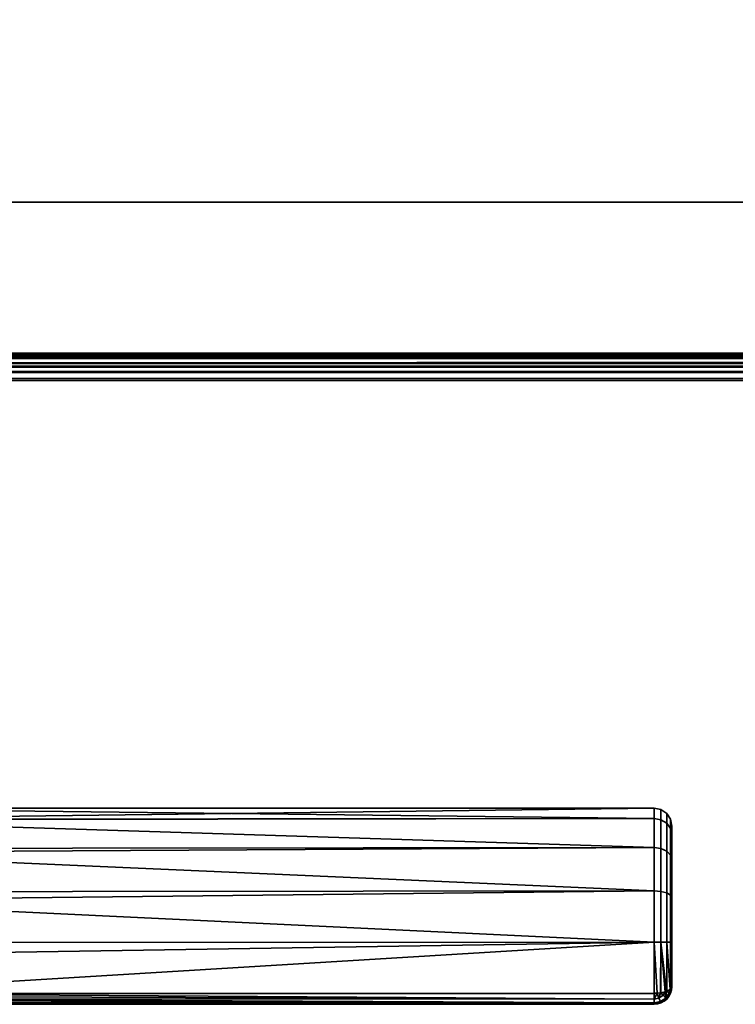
# Model space of a CAD drawing. Header units: millimetres. Extents: x -603 to 3703, y -120 to 249.
# Tile 92 of 99: x -292 to -212, y -120 to -10. Entities that reach past the tile are written whole.
import ezdxf

# ---------------------------------------------------------------- set-up
doc = ezdxf.new("R2010")
doc.units = ezdxf.units.MM
doc.layers.add('151', color=7, linetype='Continuous', true_color=0xffffff)

# ---------------------------------------------------------------- blocks, each defined once
blk = doc.blocks.new('UG_SURFACE_001')
at = {"layer": '151', "color": 252, "linetype": 'Continuous', "lineweight": 35}
for points in [[(602.5, -30, 2213), (602.5, 229.8, 2213), (-602.5, 229.8, 2213), (-602.5, -30, 2213)], [(-452.5, -30, 2063), (-452.5, 229.8, 2063), (452.5, 229.8, 2063), (452.5, -30, 2063)], [(602.5, -30, 2213), (-602.5, -30, 2213), (-452.5, -30, 2063), (452.5, -30, 2063)]]:
    blk.add_3dface(points, dxfattribs=at)
blk = doc.blocks.new('UG_SURFACE_009')
at = {"layer": '151', "color": 43, "linetype": 'Continuous', "lineweight": 35}
for points in [[(-409, 0, 2017), (-409, -49, 2017), (409, -49, 2017), (409, 0, 2017)], [(-409, -47), (-409, -2), (409, -2), (409, -47)], [(-409, -49, 2), (-409, -47), (409, -47), (409, -49, 2)], [(-344, -49, 1190), (-318, -49, 1186.5), (409, -49, 2017), (-409, -49, 2017)], [(-318, -49, 951.5), (-344, -49, 948), (-409, -49, 2), (409, -49, 2)], [(409, -49, 2), (409, -49, 2017), (-318, -49, 1186.5), (-318, -49, 951.5)], [(-221, -99.14, 1098.25), (-319, -99.22, 1098.27), (-319, -98, 1104)], [(-221, -98, 1104), (-319, -98, 1104), (-319, -99.22, 1109.73)], [(-319, -99.22, 1109.73), (-221, -99.14, 1109.75), (-221, -98, 1104)], [(-319, -98, 1104), (-221, -98, 1104), (-221, -99.14, 1098.25)], [(-220.23, -99.28, 1109.69), (-220.23, -98.15, 1104), (-221, -98, 1104), (-221, -99.14, 1109.75)], [(-220.23, -98.15, 1104), (-220.23, -99.28, 1098.31), (-221, -99.14, 1098.25), (-221, -98, 1104)], [(-219.59, -99.69, 1109.52), (-219.59, -98.59, 1104), (-220.23, -98.15, 1104), (-220.23, -99.28, 1109.69)], [(-219.59, -98.59, 1104), (-219.59, -99.69, 1098.48), (-220.23, -99.28, 1098.31), (-220.23, -98.15, 1104)], [(-319, -99.3, 1097.9), (-221, -99.14, 1098.25), (-221, -102.4, 1093.38)], [(-221, -99.14, 1109.75), (-319, -99.22, 1109.73), (-319, -99.3, 1110.1)], [(-319, -99.3, 1110.1), (-221, -102.4, 1114.62), (-221, -99.14, 1109.75)], [(-319, -99.3, 1097.9), (-319, -99.22, 1098.27), (-221, -99.14, 1098.25)], [(-221, -102.4, 1093.38), (-319, -102.52, 1093.47), (-319, -99.3, 1097.9)], [(-319, -99.3, 1110.1), (-319, -102.52, 1114.53), (-221, -102.4, 1114.62)], [(-220.23, -102.51, 1114.51), (-220.23, -99.28, 1109.69), (-221, -99.14, 1109.75), (-221, -102.4, 1114.62)], [(-220.23, -99.28, 1098.31), (-220.23, -102.51, 1093.49), (-221, -102.4, 1093.38), (-221, -99.14, 1098.25)], [(-219.59, -102.82, 1114.2), (-219.59, -99.69, 1109.52), (-220.23, -99.28, 1109.69), (-220.23, -102.51, 1114.51)], [(-219.59, -99.69, 1098.48), (-219.59, -102.82, 1093.8), (-220.23, -102.51, 1093.49), (-220.23, -99.28, 1098.31)], [(-219.15, -100.28, 1109.27), (-219.15, -99.23, 1104), (-219.59, -98.59, 1104), (-219.59, -99.69, 1109.52)], [(-219.15, -99.23, 1104), (-219.15, -100.28, 1098.73), (-219.59, -99.69, 1098.48), (-219.59, -98.59, 1104)], [(-219, -100.99, 1108.98), (-219, -100, 1104), (-219.15, -99.23, 1104), (-219.15, -100.28, 1109.27)], [(-219, -100, 1104), (-219, -100.99, 1099.02), (-219.15, -100.28, 1098.73), (-219.15, -99.23, 1104)], [(-219.15, -103.27, 1113.74), (-219.15, -100.28, 1109.27), (-219.59, -99.69, 1109.52), (-219.59, -102.82, 1114.2)], [(-219.15, -100.28, 1098.73), (-219.15, -103.27, 1094.26), (-219.59, -102.82, 1093.8), (-219.59, -99.69, 1098.48)], [(-219, -103.82, 1113.2), (-219, -100.99, 1108.98), (-219.15, -100.28, 1109.27), (-219.15, -103.27, 1113.74)], [(-219, -100.99, 1099.02), (-219, -103.82, 1094.8), (-219.15, -103.27, 1094.26), (-219.15, -100.28, 1098.73)], [(-219, -103.82, 1113.2), (-219, -103.82, 1094.8), (-219, -100.99, 1099.02), (-219, -100, 1104)], [(-219, -100, 1104), (-219, -100.99, 1108.98), (-219, -103.82, 1113.2)], [(-319, -102.96, 1092.85), (-221, -102.4, 1093.38), (-221, -107.28, 1090.13)], [(-221, -107.28, 1117.87), (-221, -102.4, 1114.62), (-319, -102.96, 1115.15)], [(-221, -102.4, 1114.62), (-319, -102.52, 1114.53), (-319, -102.96, 1115.15)], [(-319, -102.96, 1092.85), (-319, -102.52, 1093.47), (-221, -102.4, 1093.38)], [(-220.23, -107.34, 1117.72), (-220.23, -102.51, 1114.51), (-221, -102.4, 1114.62), (-221, -107.28, 1117.87)], [(-220.23, -102.51, 1093.49), (-220.23, -107.34, 1090.28), (-221, -107.28, 1090.13), (-221, -102.4, 1093.38)], [(-219.59, -107.5, 1117.32), (-219.59, -102.82, 1114.2), (-220.23, -102.51, 1114.51), (-220.23, -107.34, 1117.72)], [(-219.59, -102.82, 1093.8), (-219.59, -107.5, 1090.68), (-220.23, -107.34, 1090.28), (-220.23, -102.51, 1093.49)], [(-221, -107.28, 1090.13), (-319, -107.38, 1090.31), (-319, -102.96, 1092.85)], [(-319, -102.96, 1115.15), (-319, -107.38, 1117.69), (-221, -107.28, 1117.87)], [(-219.15, -107.75, 1116.72), (-219.15, -103.27, 1113.74), (-219.59, -102.82, 1114.2), (-219.59, -107.5, 1117.32)], [(-219.15, -103.27, 1094.26), (-219.15, -107.75, 1091.28), (-219.59, -107.5, 1090.68), (-219.59, -102.82, 1093.8)], [(-219, -108.04, 1116.02), (-219, -103.82, 1113.2), (-219.15, -103.27, 1113.74), (-219.15, -107.75, 1116.72)], [(-219, -103.82, 1094.8), (-219, -108.04, 1091.98), (-219.15, -107.75, 1091.28), (-219.15, -103.27, 1094.26)], [(-219, -103.82, 1113.2), (-219, -108.04, 1091.98), (-219, -103.82, 1094.8)], [(-219, -103.82, 1113.2), (-219, -108.04, 1116.02), (-219, -108.04, 1091.98)], [(-319, -108.36, 1089.73), (-221, -107.28, 1090.13), (-221, -113.03, 1089)], [(-221, -113.03, 1119), (-221, -107.28, 1117.87), (-319, -108.36, 1118.27)], [(-221, -107.28, 1117.87), (-319, -107.38, 1117.69), (-319, -108.36, 1118.27)], [(-319, -108.36, 1089.73), (-319, -107.38, 1090.31), (-221, -107.28, 1090.13)], [(-220.23, -113.02, 1118.85), (-220.23, -107.34, 1117.72), (-221, -107.28, 1117.87), (-221, -113.03, 1119)], [(-220.23, -107.34, 1090.28), (-220.23, -113.02, 1089.15), (-221, -113.03, 1089), (-221, -107.28, 1090.13)], [(-219.59, -113.02, 1118.41), (-219.59, -107.5, 1117.32), (-220.23, -107.34, 1117.72), (-220.23, -113.02, 1118.85)], [(-219.59, -107.5, 1090.68), (-219.59, -113.02, 1089.59), (-220.23, -113.02, 1089.15), (-220.23, -107.34, 1090.28)], [(-219.15, -113.02, 1117.77), (-219.15, -107.75, 1116.72), (-219.59, -107.5, 1117.32), (-219.59, -113.02, 1118.41)], [(-219.15, -107.75, 1091.28), (-219.15, -113.02, 1090.23), (-219.59, -113.02, 1089.59), (-219.59, -107.5, 1090.68)], [(-219, -113.02, 1117), (-219, -108.04, 1116.02), (-219.15, -107.75, 1116.72), (-219.15, -113.02, 1117.77)], [(-219, -108.04, 1091.98), (-219, -113.02, 1091), (-219.15, -113.02, 1090.23), (-219.15, -107.75, 1091.28)], [(-219, -108.04, 1116.02), (-219, -118, 1092), (-219, -113.02, 1091), (-219, -108.04, 1091.98)], [(-219, -108.04, 1116.02), (-219, -113.02, 1117), (-219, -118, 1116), (-219, -118, 1092)], [(-221, -113.03, 1089), (-319, -113.05, 1089.24), (-319, -108.36, 1089.73)], [(-319, -108.36, 1118.27), (-319, -113.05, 1118.76), (-221, -113.03, 1119)], [(-221, -113.03, 1119), (-319, -114.57, 1118.92), (-315.65, -118.77, 1117.85)], [(-221, -113.03, 1119), (-319, -113.05, 1118.76), (-319, -114.57, 1118.92)], [(-315.65, -118.77, 1090.15), (-319, -114.57, 1089.08), (-221, -113.03, 1089)], [(-319, -114.57, 1089.08), (-319, -113.05, 1089.24), (-221, -113.03, 1089)], [(-221, -113.03, 1089), (-221, -118.77, 1090.15), (-315.65, -118.77, 1090.15)], [(-315.65, -118.77, 1117.85), (-221, -118.77, 1117.85), (-221, -113.03, 1119)], [(-221, -113.03, 1089), (-220.23, -113.02, 1089.15), (-220.27, -118.71, 1090.29), (-220.66, -118.74, 1090.22)], [(-220.66, -118.74, 1117.78), (-220.27, -118.71, 1117.71), (-220.23, -113.02, 1118.85), (-221, -113.03, 1119)], [(-221, -113.03, 1119), (-221, -118.77, 1117.85), (-220.66, -118.74, 1117.78)], [(-220.66, -118.74, 1090.22), (-221, -118.77, 1090.15), (-221, -113.03, 1089)], [(-220.23, -113.02, 1089.15), (-220.23, -118.71, 1090.29), (-220.27, -118.71, 1090.29)], [(-220.27, -118.71, 1117.71), (-220.23, -118.71, 1117.71), (-220.23, -113.02, 1118.85)], [(-220.23, -113.02, 1089.15), (-219.62, -118.55, 1090.67), (-219.75, -118.59, 1090.59)], [(-220.23, -113.02, 1089.15), (-219.59, -113.02, 1089.59), (-219.59, -118.54, 1090.69), (-219.62, -118.55, 1090.67)], [(-220.23, -113.02, 1118.85), (-220.23, -118.71, 1117.71), (-219.75, -118.59, 1117.41)], [(-219.75, -118.59, 1117.41), (-219.62, -118.55, 1117.33), (-220.23, -113.02, 1118.85)], [(-219.62, -118.55, 1117.33), (-219.59, -118.54, 1117.31), (-219.59, -113.02, 1118.41), (-220.23, -113.02, 1118.85)], [(-219.75, -118.59, 1090.59), (-220.23, -118.71, 1090.29), (-220.23, -113.02, 1089.15)], [(-219.59, -113.02, 1089.59), (-219.15, -113.02, 1090.23), (-219.15, -118.29, 1091.29), (-219.19, -118.32, 1091.24)], [(-219.59, -113.02, 1118.41), (-219.59, -118.54, 1117.31), (-219.19, -118.32, 1116.76)], [(-219.19, -118.32, 1116.76), (-219.15, -118.29, 1116.71), (-219.15, -113.02, 1117.77), (-219.59, -113.02, 1118.41)], [(-219.19, -118.32, 1091.24), (-219.59, -118.54, 1090.69), (-219.59, -113.02, 1089.59)], [(-219, -118, 1116), (-219, -113.02, 1117), (-219.15, -113.02, 1117.77), (-219.15, -118.29, 1116.71)], [(-219, -113.02, 1091), (-219, -118, 1092), (-219.15, -118.29, 1091.29), (-219.15, -113.02, 1090.23)], [(-219.15, -118.75, 1116), (-219, -118, 1116), (-219.15, -118.29, 1116.71)], [(-219.15, -118.29, 1091.29), (-219, -118, 1092), (-219.15, -118.75, 1092)], [(-219.15, -118.75, 1092), (-219, -118, 1092), (-219, -118, 1116), (-219.15, -118.75, 1116)], [(-315.71, -119.07, 1117.69), (-315.79, -119.4, 1117.39), (-221, -119.41, 1117.41)], [(-221, -119.41, 1090.58), (-315.79, -119.4, 1090.61), (-315.71, -119.07, 1090.31)], [(-221, -119.41, 1117.41), (-315.65, -118.78, 1117.84), (-315.71, -119.07, 1117.69)], [(-315.71, -119.07, 1090.31), (-315.65, -118.78, 1090.16), (-221, -119.41, 1090.58)], [(-221, -119.41, 1117.41), (-221, -119.41, 1117.42), (-315.65, -118.77, 1117.85)], [(-315.65, -118.77, 1117.85), (-315.65, -118.78, 1117.84), (-221, -119.41, 1117.41)], [(-221, -119.41, 1117.42), (-221, -118.77, 1117.85), (-315.65, -118.77, 1117.85)], [(-221, -119.41, 1090.58), (-315.65, -118.78, 1090.16), (-315.65, -118.77, 1090.15)], [(-315.65, -118.77, 1090.15), (-221, -118.77, 1090.15), (-221, -119.41, 1090.58)], [(-221, -119.41, 1117.42), (-220.46, -119.3, 1117.42), (-220.66, -118.74, 1117.78)], [(-220.66, -118.74, 1117.78), (-221, -118.77, 1117.85), (-221, -119.41, 1117.42)], [(-221, -119.41, 1090.58), (-221, -118.77, 1090.15), (-220.66, -118.74, 1090.22)], [(-220.66, -118.74, 1090.22), (-220.46, -119.3, 1090.58), (-221, -119.41, 1090.58)], [(-220.46, -119.3, 1117.42), (-221, -119.41, 1117.42), (-221, -119.41, 1117.41)], [(-221, -119.41, 1117.41), (-221, -119.85, 1116.77), (-220.29, -119.7, 1116.77), (-220.46, -119.3, 1117.42)], [(-220.46, -119.3, 1090.58), (-220.29, -119.7, 1091.23), (-221, -119.85, 1091.23), (-221, -119.41, 1090.59)], [(-221, -119.41, 1090.59), (-221, -119.41, 1090.58), (-220.46, -119.3, 1090.58)], [(-220.27, -118.71, 1117.71), (-220.66, -118.74, 1117.78), (-220.46, -119.3, 1117.42)], [(-220.46, -119.3, 1090.58), (-220.66, -118.74, 1090.22), (-220.27, -118.71, 1090.29)], [(-220.46, -119.3, 1117.42), (-220, -118.99, 1117.42), (-220.27, -118.71, 1117.71)], [(-220.27, -118.71, 1090.29), (-220, -118.99, 1090.58), (-220.46, -119.3, 1090.58)], [(-220, -118.99, 1117.42), (-220.46, -119.3, 1117.42), (-220.29, -119.7, 1116.77), (-219.69, -119.3, 1116.77)], [(-219.69, -119.3, 1091.23), (-220.29, -119.7, 1091.23), (-220.46, -119.3, 1090.58), (-220, -118.99, 1090.58)], [(-219.69, -119.3, 1116.77), (-220.29, -119.7, 1116.77), (-220.23, -119.85, 1116), (-219.59, -119.41, 1116)], [(-219.59, -119.41, 1092), (-220.23, -119.85, 1092), (-220.29, -119.7, 1091.23), (-219.69, -119.3, 1091.23)], [(-220.23, -118.71, 1117.71), (-220.27, -118.71, 1117.71), (-220, -118.99, 1117.42)], [(-220, -118.99, 1090.58), (-220.27, -118.71, 1090.29), (-220.23, -118.71, 1090.29)], [(-220, -118.99, 1117.42), (-219.75, -118.59, 1117.41), (-220.23, -118.71, 1117.71)], [(-220.23, -118.71, 1090.29), (-219.75, -118.59, 1090.59), (-220, -118.99, 1090.58)], [(-219.75, -118.59, 1117.41), (-220, -118.99, 1117.42), (-219.69, -119.3, 1116.77)], [(-219.69, -119.3, 1091.23), (-220, -118.99, 1090.58), (-219.75, -118.59, 1090.59)], [(-219.69, -119.3, 1116.77), (-219.62, -118.55, 1117.33), (-219.75, -118.59, 1117.41)], [(-219.75, -118.59, 1090.59), (-219.62, -118.55, 1090.67), (-219.69, -119.3, 1091.23)], [(-219.69, -119.3, 1116.77), (-219.29, -118.69, 1116.77), (-219.62, -118.55, 1117.33)], [(-219.62, -118.55, 1090.67), (-219.29, -118.69, 1091.23), (-219.69, -119.3, 1091.23)], [(-219.29, -118.69, 1116.77), (-219.69, -119.3, 1116.77), (-219.58, -119.41, 1116), (-219.15, -118.76, 1116)], [(-219.15, -118.76, 1092), (-219.58, -119.41, 1092), (-219.69, -119.3, 1091.23), (-219.29, -118.69, 1091.23)], [(-219.59, -119.41, 1116), (-219.58, -119.41, 1116), (-219.69, -119.3, 1116.77)], [(-219.69, -119.3, 1091.23), (-219.58, -119.41, 1092), (-219.59, -119.41, 1092)], [(-219.59, -118.54, 1117.31), (-219.62, -118.55, 1117.33), (-219.29, -118.69, 1116.77)], [(-219.29, -118.69, 1091.23), (-219.62, -118.55, 1090.67), (-219.59, -118.54, 1090.69)], [(-219.29, -118.69, 1116.77), (-219.19, -118.32, 1116.76), (-219.59, -118.54, 1117.31)], [(-219.59, -118.54, 1090.69), (-219.19, -118.32, 1091.24), (-219.29, -118.69, 1091.23)], [(-219.58, -119.41, 1092), (-219.15, -118.76, 1092), (-219.15, -118.76, 1116), (-219.58, -119.41, 1116)], [(-219.29, -118.69, 1116.77), (-219.15, -118.75, 1116), (-219.15, -118.29, 1116.71)], [(-219.15, -118.29, 1116.71), (-219.19, -118.32, 1116.76), (-219.29, -118.69, 1116.77)], [(-219.29, -118.69, 1091.23), (-219.19, -118.32, 1091.24), (-219.15, -118.29, 1091.29)], [(-219.15, -118.29, 1091.29), (-219.15, -118.75, 1092), (-219.29, -118.69, 1091.23)], [(-219.15, -118.76, 1116), (-219.15, -118.75, 1116), (-219.29, -118.69, 1116.77)], [(-219.29, -118.69, 1091.23), (-219.15, -118.75, 1092), (-219.15, -118.76, 1092)], [(-219.15, -118.75, 1116), (-219.15, -118.76, 1116), (-219.15, -118.76, 1092), (-219.15, -118.75, 1092)], [(-315.93, -119.89, 1116.66), (-316, -120, 1116), (-221, -120, 1116)], [(-221, -120, 1092), (-316, -120, 1092), (-315.93, -119.89, 1091.34)], [(-221, -120, 1092), (-221, -120, 1116), (-316, -120, 1115.95), (-316, -120, 1092.05)], [(-221, -120, 1116), (-316, -120, 1116), (-316, -120, 1115.95)], [(-316, -120, 1092.05), (-316, -120, 1092), (-221, -120, 1092)], [(-221, -120, 1116), (-315.92, -119.85, 1116.72), (-315.93, -119.89, 1116.66)], [(-315.93, -119.89, 1091.34), (-315.92, -119.85, 1091.28), (-221, -120, 1092)], [(-315.91, -119.83, 1116.76), (-315.92, -119.85, 1116.72), (-221, -120, 1116)], [(-221, -120, 1092), (-315.92, -119.85, 1091.28), (-315.91, -119.83, 1091.24)], [(-315.83, -119.57, 1117.24), (-315.91, -119.83, 1116.76), (-221, -119.85, 1116.76)], [(-221, -119.85, 1091.23), (-315.91, -119.83, 1091.24), (-315.83, -119.57, 1090.76)], [(-221, -120, 1116), (-221, -119.85, 1116.76), (-315.91, -119.83, 1116.76)], [(-221, -119.85, 1091.23), (-221, -119.85, 1091.24), (-315.91, -119.83, 1091.24)], [(-315.91, -119.83, 1091.24), (-221, -119.85, 1091.24), (-221, -120, 1092)], [(-221, -119.85, 1116.76), (-315.79, -119.42, 1117.38), (-315.83, -119.57, 1117.24)], [(-315.83, -119.57, 1090.76), (-315.79, -119.42, 1090.62), (-221, -119.85, 1091.23)], [(-221, -119.85, 1116.76), (-221, -119.85, 1116.77), (-315.79, -119.4, 1117.39)], [(-315.79, -119.4, 1117.39), (-315.79, -119.42, 1117.38), (-221, -119.85, 1116.76)], [(-221, -119.85, 1116.77), (-221, -119.41, 1117.41), (-315.79, -119.4, 1117.39)], [(-221, -119.85, 1091.23), (-315.79, -119.42, 1090.62), (-315.79, -119.4, 1090.61)], [(-315.79, -119.4, 1090.61), (-221, -119.41, 1090.59), (-221, -119.85, 1091.23)], [(-221, -119.41, 1090.58), (-221, -119.41, 1090.59), (-315.79, -119.4, 1090.61)], [(-220.29, -119.7, 1116.77), (-221, -119.85, 1116.76), (-221, -120, 1116), (-220.23, -119.85, 1116)], [(-220.29, -119.7, 1116.77), (-221, -119.85, 1116.77), (-221, -119.85, 1116.76)], [(-220.23, -119.85, 1092), (-221, -120, 1092), (-221, -119.85, 1091.24), (-220.29, -119.7, 1091.23)], [(-221, -119.85, 1091.24), (-221, -119.85, 1091.23), (-220.29, -119.7, 1091.23)], [(-220.23, -119.85, 1092), (-220.23, -119.85, 1116), (-221, -120, 1116), (-221, -120, 1092)], [(-220.23, -119.85, 1116), (-220.23, -119.85, 1116), (-220.29, -119.7, 1116.77)], [(-220.29, -119.7, 1091.23), (-220.23, -119.85, 1092), (-220.23, -119.85, 1092)], [(-220.23, -119.85, 1092), (-219.59, -119.41, 1092), (-219.59, -119.41, 1116), (-220.23, -119.85, 1116)], [(-219.58, -119.41, 1116), (-219.59, -119.41, 1116), (-219.59, -119.41, 1092), (-219.58, -119.41, 1092)]]:
    blk.add_3dface(points, dxfattribs=at)
blk = doc.blocks.new('UG_SURFACE_078')
at = {"layer": '151', "color": 252, "linetype": 'Continuous', "lineweight": 35}
for points in [[(-414, -46.92, 2022.5), (414, -46.92, 2022.5), (414, 62.92, 2022.5), (-414, 62.92, 2022.5)], [(-412.5, -46.92, 2021), (-412.5, 62.92, 2021), (412.5, 62.92, 2021), (412.5, -46.92, 2021)], [(-467.5, -30, 2076), (467.5, -30, 2076), (466, -30, 2074.5), (-466, -30, 2074.5)], [(-467.5, -30, 2076), (-467.5, -46.92, 2076), (467.5, -46.92, 2076), (467.5, -30, 2076)], [(-466, -30, 2074.5), (466, -30, 2074.5), (466, -46.92, 2074.5), (-466, -46.92, 2074.5)], [(467.5, -46.92, 2076), (-467.5, -46.92, 2076), (-467.44, -47.52, 2075.94)], [(467.44, -47.52, 2075.94), (467.5, -46.92, 2076), (-467.44, -47.52, 2075.94)], [(-465.97, -47.23, 2074.47), (-466, -46.92, 2074.5), (466, -46.92, 2074.5)], [(-465.97, -47.23, 2074.47), (466, -46.92, 2074.5), (465.97, -47.23, 2074.47)], [(465.97, -47.23, 2074.47), (465.88, -47.52, 2074.38), (-465.88, -47.52, 2074.38), (-465.97, -47.23, 2074.47)], [(-414.03, -47.23, 2022.53), (-414.12, -47.52, 2022.62), (414.12, -47.52, 2022.62)], [(414.03, -47.23, 2022.53), (-414, -46.92, 2022.5), (-414.03, -47.23, 2022.53)], [(-414.03, -47.23, 2022.53), (414.12, -47.52, 2022.62), (414.03, -47.23, 2022.53)], [(414.03, -47.23, 2022.53), (414, -46.92, 2022.5), (-414, -46.92, 2022.5)], [(-412.56, -47.52, 2021.06), (412.5, -46.92, 2021), (412.56, -47.52, 2021.06)], [(-412.56, -47.52, 2021.06), (-412.5, -46.92, 2021), (412.5, -46.92, 2021)], [(-467.44, -47.52, 2075.94), (-467.27, -48.1, 2075.77), (467.27, -48.1, 2075.77), (467.44, -47.52, 2075.94)], [(467.27, -48.1, 2075.77), (-467.27, -48.1, 2075.77), (-466.6, -49.1, 2075.1), (466.6, -49.1, 2075.1)], [(465.54, -48.04, 2074.04), (-465.54, -48.04, 2074.04), (-465.88, -47.52, 2074.38), (465.88, -47.52, 2074.38)], [(465.02, -48.38, 2073.52), (-465.02, -48.38, 2073.52), (-465.54, -48.04, 2074.04), (465.54, -48.04, 2074.04)], [(464.42, -48.5, 2072.92), (-464.42, -48.5, 2072.92), (-465.02, -48.38, 2073.52), (465.02, -48.38, 2073.52)], [(-464.42, -48.5, 2072.92), (464.42, -48.5, 2072.92), (415.58, -48.5, 2024.08), (-415.58, -48.5, 2024.08)], [(414.98, -48.38, 2023.48), (-414.98, -48.38, 2023.48), (-415.58, -48.5, 2024.08), (415.58, -48.5, 2024.08)], [(414.46, -48.04, 2022.96), (-414.46, -48.04, 2022.96), (-414.98, -48.38, 2023.48), (414.98, -48.38, 2023.48)], [(414.12, -47.52, 2022.62), (-414.12, -47.52, 2022.62), (-414.46, -48.04, 2022.96), (414.46, -48.04, 2022.96)], [(413.4, -49.1, 2021.9), (-413.4, -49.1, 2021.9), (-412.73, -48.1, 2021.23), (412.73, -48.1, 2021.23)], [(412.56, -47.52, 2021.06), (-412.73, -48.1, 2021.23), (-412.56, -47.52, 2021.06)], [(412.56, -47.52, 2021.06), (412.73, -48.1, 2021.23), (-412.73, -48.1, 2021.23)], [(466.6, -49.1, 2075.1), (-466.6, -49.1, 2075.1), (-465.6, -49.77, 2074.1), (465.6, -49.77, 2074.1)], [(414.4, -49.77, 2022.9), (-414.4, -49.77, 2022.9), (-413.4, -49.1, 2021.9), (413.4, -49.1, 2021.9)], [(465.6, -49.77, 2074.1), (-465.6, -49.77, 2074.1), (-464.42, -50, 2072.92), (464.42, -50, 2072.92)], [(-464.42, -50, 2072.92), (-415.58, -50, 2024.08), (415.58, -50, 2024.08), (464.42, -50, 2072.92)], [(415.58, -50, 2024.08), (-415.58, -50, 2024.08), (-414.4, -49.77, 2022.9), (414.4, -49.77, 2022.9)]]:
    blk.add_3dface(points, dxfattribs=at)

msp = doc.modelspace()

# ---------------------------------------------------------------- linework, layer by layer
at = {"layer": '151', "color": 252, "linetype": 'Continuous', "lineweight": -3, "true_color": 0x939598}
for p, q in [((-602.5, -30, 2213), (602.5, -30, 2213)), ((467.5, -30, 2076), (-467.5, -30, 2076)), ((466, -30, 2074.5), (-466, -30, 2074.5)), ((452.5, -30, 2063), (-452.5, -30, 2063)), ((467.5, -46.92, 2076), (-467.5, -46.92, 2076)), ((466, -46.92, 2074.5), (-466, -46.92, 2074.5)), ((414, -46.92, 2022.5), (-414, -46.92, 2022.5)), ((412.5, -46.92, 2021), (-412.5, -46.92, 2021)), ((-409, -47), (409, -47)), ((464.42, -48.5, 2072.92), (-464.42, -48.5, 2072.92)), ((415.58, -48.5, 2024.08), (-415.58, -48.5, 2024.08)), ((409, -49, 2), (-409, -49, 2)), ((-409, -49, 2017), (409, -49, 2017)), ((464.42, -50, 2072.92), (-464.42, -50, 2072.92)), ((415.58, -50, 2024.08), (-415.58, -50, 2024.08)), ((-219, -118, 1116), (-219, -118, 1092)), ((-315.65, -118.77, 1117.85), (-221, -118.77, 1117.85)), ((-221, -118.77, 1090.15), (-315.65, -118.77, 1090.15)), ((-316, -120, 1092), (-221, -120, 1092)), ((-221, -120, 1116), (-316, -120, 1116)), ((-221, -120, 1092), (-221, -120, 1116))]:
    msp.add_line(p, q, dxfattribs=at)
at = {"layer": '151', "color": 252, "linetype": 'Continuous', "lineweight": -3, "true_color": 0x939598, "extrusion": (-1, 0, 0)}
msp.add_arc((113, 1104, 221), 15, 67.3801, 292.6199, dxfattribs=at)
at = {"layer": '151', "color": 252, "linetype": 'Continuous', "lineweight": -3, "true_color": 0x939598, "extrusion": (1, 0, 0)}
for centre, radius, start, end in [((-113, 1104, -219), 13, 247.3801, 112.6199), ((-118, 1116, -221), 2, 112.6199, 180), ((-118, 1092, -221), 2, 180, 247.3801)]:
    msp.add_arc(centre, radius, start, end, dxfattribs=at)
at = {"layer": '151', "color": 252, "linetype": 'Continuous', "lineweight": -3, "true_color": 0x939598, "extrusion": (0, -0.923077, 0.384615)}
msp.add_arc((-221, 962.62, 528.92), 2, 270, 0, dxfattribs=at)
at = {"layer": '151', "color": 252, "linetype": 'Continuous', "lineweight": -3, "true_color": 0x939598, "extrusion": (0, -0.923077, -0.384615)}
msp.add_arc((-221, 1075.54, -320.31), 2, 0, 90, dxfattribs=at)
at = {"layer": '151', "color": 252, "linetype": 'Continuous', "lineweight": -3, "true_color": 0x939598, "extrusion": (0, 0, -1)}
msp.add_arc((221, -118, -1092), 2, 180, 270, dxfattribs=at)
at = {"layer": '151', "color": 252, "linetype": 'Continuous', "lineweight": -3, "true_color": 0x939598}
msp.add_arc((-221, -118, 1116), 2, 270, 0, dxfattribs=at)

# ---------------------------------------------------------------- block references
for name in ['UG_SURFACE_001', 'UG_SURFACE_078', 'UG_SURFACE_009']:
    msp.add_blockref(name, (0, 0), dxfattribs=at)

doc.saveas('drawing.dxf')
